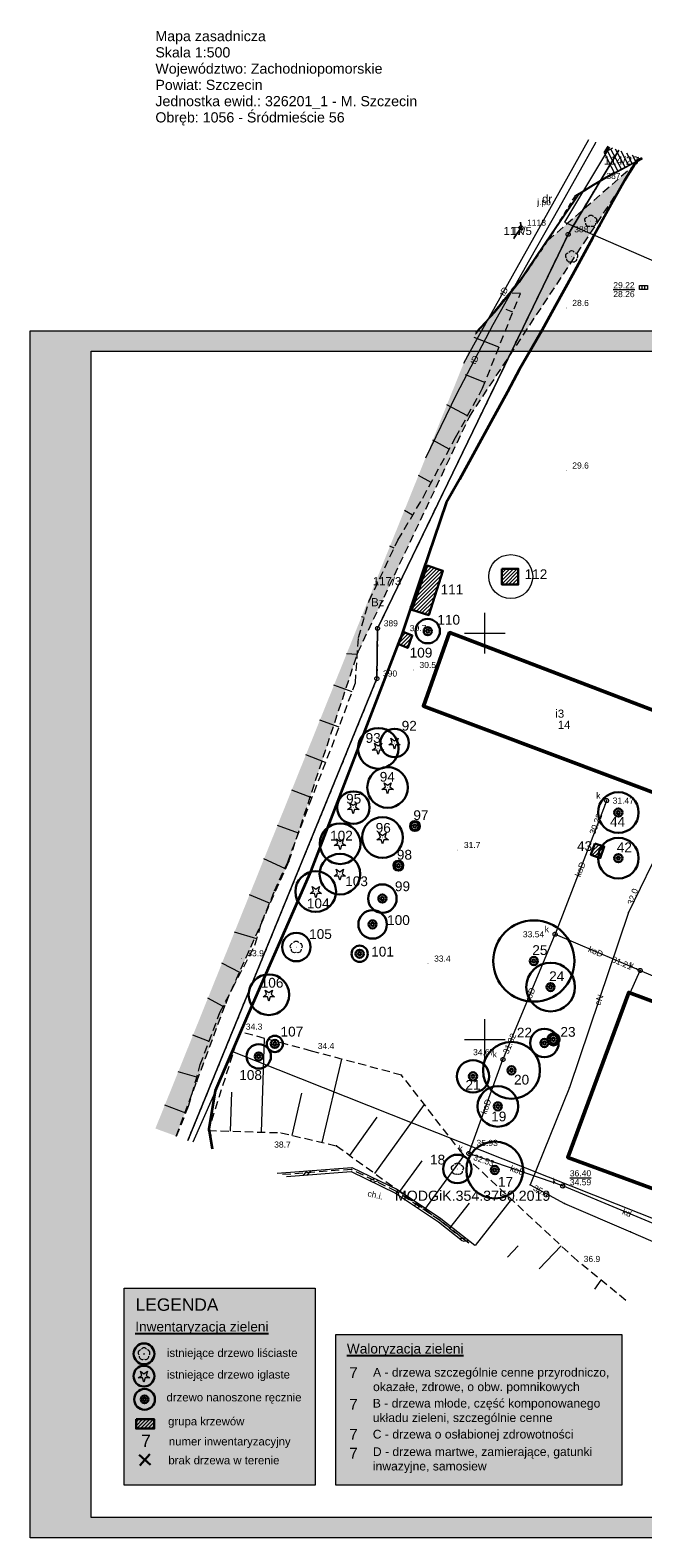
# Model space of a CAD drawing. Extents: x 5468194 to 5468404, y 5919486 to 5919674.
# Tile 1 of 12: x 5468194 to 5468269, y 5919489 to 5919674. Entities that reach past the tile are written whole.
import ezdxf
from ezdxf.enums import TextEntityAlignment as Align

# ---------------------------------------------------------------- set-up
doc = ezdxf.new("R2010")
doc.units = 0
doc.header["$PDSIZE"] = 0.75
for name, pattern in [('PRZER1-1', [2, 1, -1]), ('PRZER2-1', [3, 2, -1]), ('PRZER3-1', [4, 3, -1])]:
    doc.linetypes.add(name, pattern=pattern)
doc.layers.get('0').update_dxf_attribs({"color": 253, "linetype": 'CONTINUOUS', "lineweight": 13})
for name, color, linetype, lineweight in [('022', 252, 'CONTINUOUS', 13), ('GEPPGD', 253, 'CONTINUOUS', 18), ('GEPPGD_O', 253, 'CONTINUOUS', 18), ('GESBLO', 253, 'CONTINUOUS', 18), ('GESBZO', 253, 'CONTINUOUS', 50), ('GESBZO_O', 253, 'CONTINUOUS', 50), ('GESDZI', 30, 'CONTINUOUS', 18), ('GESDZI_O', 30, 'CONTINUOUS', 18), ('GESUZY', 253, 'PRZER1-1', 18), ('GESUZY_O', 253, 'PRZER1-1', 18), ('GOSRBG', 253, 'CONTINUOUS', 18), ('GOSRBG_O', 253, 'CONTINUOUS', 18), ('GSLDSO', 253, 'CONTINUOUS', 18), ('GSLKOG', 253, 'CONTINUOUS', 35), ('GSLKRW', 253, 'CONTINUOUS', 25), ('GSPPRB', 253, 'CONTINUOUS', 20), ('GSPRDI', 253, 'CONTINUOUS', 18), ('GSPRDL', 253, 'CONTINUOUS', 18), ('GSPWPN', 253, 'CONTINUOUS', 13), ('GSPWPN_O', 253, 'CONTINUOUS', 13), ('GSSKOA', 253, 'PRZER3-1', 18), ('GSSKOA_O', 253, 'PRZER3-1', 18), ('GSSKOD', 253, 'PRZER2-1', 18), ('GSSKOD_O', 253, 'PRZER2-1', 18), ('GSSSCK', 253, 'CONTINUOUS', 18), ('GSSZAD', 253, 'PRZER2-1', 18), ('GSSZSN', 253, 'PRZER2-1', 18), ('GULEPR', 253, 'CONTINUOUS', 18), ('GULEPR_O', 253, 'CONTINUOUS', 18), ('GULKPR', 253, 'CONTINUOUS', 18), ('GULKPR_O', 253, 'CONTINUOUS', 18), ('GULTPR', 253, 'CONTINUOUS', 18), ('GULTPR_O', 253, 'CONTINUOUS', 18), ('GUPIWZ', 253, 'CONTINUOUS', 18), ('GUPIWZ_O', 253, 'CONTINUOUS', 18), ('GUPKKS', 253, 'CONTINUOUS', 18), ('GUPKSD', 253, 'CONTINUOUS', 18), ('GUPPRZ', 253, 'CONTINUOUS', 18), ('GUPPRZ_O', 253, 'CONTINUOUS', 18), ('ZZ korony', 94, 'CONTINUOUS', 30), ('ZZ_brak drzewa w terenie', 4, 'CONTINUOUS', 30), ('ZZ_drzewo nanoszone ręcznie', 34, 'CONTINUOUS', 30), ('ZZ_grupa krzewów', 3, 'CONTINUOUS', 30), ('ZZ_grupa krzewów_szraf', 3, 'CONTINUOUS', 13), ('ZZ_grupy krzewów', 3, 'CONTINUOUS', 30), ('ZZ_grupy krzewów szraf', 3, 'CONTINUOUS', 13), ('ZZ_korona', 94, 'CONTINUOUS', 30), ('ZZ_numeracja', 5, 'CONTINUOUS', 13), ('ZZ_ramka', 250, 'CONTINUOUS', 13), ('ZZ_waloryzacja B', 5, 'CONTINUOUS', 30), ('ZZ_waloryzacja C', 6, 'CONTINUOUS', 30), ('ZZ_waloryzacja D', 1, 'CONTINUOUS', 30)]:
    doc.layers.add(name, color=color, linetype=linetype, lineweight=lineweight)
doc.layers.add('ZZ_legenda', color=7, linetype='CONTINUOUS')
doc.layers.add('ZZ_waloryzacja A', color=7, linetype='CONTINUOUS', lineweight=30, true_color=0xd66b00)
doc.styles.add('GENERATED_STYLE_1', font='ariali.ttf')
doc.styles.add('GEO-INFO', font='arial.ttf')
doc.styles.add('TMD', font='arial.ttf', dxfattribs={"height": 1.5})
pattern_1 = [(45, (0, 0), (-0.224506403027, 0.224506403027), [])]

# ---------------------------------------------------------------- blocks, each defined once
blk = doc.blocks.new('EPPGS')
at = {"color": 0}
blk.add_lwpolyline([(0, 0.5), (0.154508, 0.475528), (0.293893, 0.404508), (0.404508, 0.293893), (0.475528, 0.154508), (0.5, 0), (0.475528, -0.154508), (0.404508, -0.293893), (0.293893, -0.404508), (0.154508, -0.475528), (0, -0.5), (-0.154508, -0.475528), (-0.293893, -0.404508), (-0.404508, -0.293893), (-0.475528, -0.154508), (-0.5, 0), (-0.475528, 0.154508), (-0.404508, 0.293893), (-0.293893, 0.404508), (-0.154508, 0.475528)], close=True, dxfattribs=at)
blk = doc.blocks.new('KOLO')
blk.add_hatch(color=0).paths.add_polyline_path([(-0.5, 0), (-0.482963, -0.12941), (-0.433013, -0.25), (-0.353553, -0.353553), (-0.25, -0.433013), (-0.12941, -0.482963), (0, -0.5), (0.12941, -0.482963), (0.25, -0.433013), (0.353553, -0.353553), (0.433013, -0.25), (0.482963, -0.12941), (0.5, 0), (0.482963, 0.12941), (0.433013, 0.25), (0.353553, 0.353553), (0.25, 0.433013), (0.12941, 0.482963), (0, 0.5), (-0.12941, 0.482963), (-0.25, 0.433013), (-0.353553, 0.353553), (-0.433013, 0.25), (-0.482963, 0.12941)])
blk = doc.blocks.new('EPPGN')
blk.add_hatch(color=0).paths.add_polyline_path([(0, -0.09), (0.027812, -0.085595), (0.052901, -0.072812), (0.072812, -0.052901), (0.085595, -0.027812), (0.09, 0), (0.085595, 0.027812), (0.072812, 0.052901), (0.052901, 0.072812), (0.027812, 0.085595), (0, 0.09), (-0.027812, 0.085595), (-0.052901, 0.072812), (-0.072812, 0.052901), (-0.085595, 0.027812), (-0.09, 0), (-0.085595, -0.027812), (-0.072812, -0.052901), (-0.052901, -0.072812), (-0.027812, -0.085595)])
blk = doc.blocks.new('SPDIP')
blk.add_hatch(color=0).paths.add_polyline_path([(0, -0.09), (0.027812, -0.085595), (0.052901, -0.072812), (0.072812, -0.052901), (0.085595, -0.027812), (0.09, 0), (0.085595, 0.027812), (0.072812, 0.052901), (0.052901, 0.072812), (0.027812, 0.085595), (0, 0.09), (-0.027812, 0.085595), (-0.052901, 0.072812), (-0.072812, 0.052901), (-0.085595, 0.027812), (-0.09, 0), (-0.085595, -0.027812), (-0.072812, -0.052901), (-0.052901, -0.072812), (-0.027812, -0.085595)])
at = {"color": 0}
blk.add_lwpolyline([(0.544942, 0.177062), (1.426676, -0.463555), (0.336792, -0.463555), (0, -1.500096), (-0.336792, -0.463555), (-1.426676, -0.463555), (-0.544942, 0.177062), (-0.881734, 1.213603), (0, 0.572986), (0.881734, 1.213603)], close=True, dxfattribs=at)
blk = doc.blocks.new('SPDLP')
blk.add_hatch(color=0).paths.add_polyline_path([(0, -0.09), (0.027812, -0.085595), (0.052901, -0.072812), (0.072812, -0.052901), (0.085595, -0.027812), (0.09, 0), (0.085595, 0.027812), (0.072812, 0.052901), (0.052901, 0.072812), (0.027812, 0.085595), (0, 0.09), (-0.027812, 0.085595), (-0.052901, 0.072812), (-0.072812, 0.052901), (-0.085595, 0.027812), (-0.09, 0), (-0.085595, -0.027812), (-0.072812, -0.052901), (-0.052901, -0.072812), (-0.027812, -0.085595)])
at = {"color": 0}
for points in [[(-1.271938, -0.268652), (-1.40916, -0.048001), (-1.462858, 0.20623), (-1.426585, 0.463525), (-1.304695, 0.693003), (-1.11182, 0.867117), (-0.871109, 0.964971)], [(-0.648554, 1.126667), (-0.481106, 1.325358), (-0.255912, 1.454989), (0, 1.5), (0.255912, 1.454989), (0.481106, 1.325358), (0.648554, 1.126667)], [(0.871109, 0.964971), (1.11182, 0.867117), (1.304695, 0.693003), (1.426585, 0.463525), (1.462858, 0.20623), (1.40916, -0.048001), (1.271938, -0.268652)], [(-0.137547, -1.292703), (-0.389802, -1.355024), (-0.648184, -1.327532), (-0.881678, -1.213525), (-1.062258, -1.026689), (-1.168249, -0.78945), (-1.186929, -0.530282)], [(1.186929, -0.530282), (1.168249, -0.78945), (1.062258, -1.026689), (0.881678, -1.213525), (0.648184, -1.327532), (0.389802, -1.355024), (0.137547, -1.292703)]]:
    blk.add_lwpolyline(points, dxfattribs=at)
blk = doc.blocks.new('POINT')
at = {"color": 0}
blk.add_point((0, 0), dxfattribs=at)
blk = doc.blocks.new('ODTN_1')
at = {"color": 0}
for points in [[(-1, -0.5), (0, 0.5)], [(0, -0.5), (1, 0.5)]]:
    blk.add_lwpolyline(points, dxfattribs=at)
blk = doc.blocks.new('OKRAG_PELNY')
at = {"color": 0}
blk.add_lwpolyline([(0, 0.5), (0.12941, 0.482963), (0.25, 0.433013), (0.353553, 0.353553), (0.433013, 0.25), (0.482963, 0.12941), (0.5, 0), (0.482963, -0.12941), (0.433013, -0.25), (0.353553, -0.353553), (0.25, -0.433013), (0.12941, -0.482963), (0, -0.5), (-0.12941, -0.482963), (-0.25, -0.433013), (-0.353553, -0.353553), (-0.433013, -0.25), (-0.482963, -0.12941), (-0.5, 0), (-0.482963, 0.12941), (-0.433013, 0.25), (-0.353553, 0.353553), (-0.25, 0.433013), (-0.12941, 0.482963)], close=True, dxfattribs=at)
blk = doc.blocks.new('SUUS05')
at = {"color": 0}
blk.add_lwpolyline([(0.5, -0.25), (-0.5, -0.25), (-0.5, 0.25), (0.5, 0.25)], close=True, dxfattribs=at)
for points in [[(-0.175, -0.25), (-0.175, 0.25)], [(0.175, -0.25), (0.175, 0.25)]]:
    blk.add_lwpolyline(points, dxfattribs=at)
blk = doc.blocks.new('drzewo nanoszone ręcznie')
at = {"layer": 'ZZ_drzewo nanoszone ręcznie'}
for radius in [0.5, 0.2]:
    blk.add_circle((0, 0), radius, dxfattribs=at)
blk = doc.blocks.new('brak drzewa w terenie')
at = {"layer": 'ZZ_brak drzewa w terenie'}
for p, q in [((-0.71, 0.61), (0.71, -0.61)), ((0.61, 0.71), (-0.61, -0.71))]:
    blk.add_line(p, q, dxfattribs=at)
blk = doc.blocks.new('legenda inwen.')
at = {"layer": 'ZZ_grupy krzewów szraf'}
h = blk.add_hatch(dxfattribs=at)
h.set_pattern_fill('ANSI31', color=256, scale=0.1)
h.set_pattern_definition([(45, (-5468693.51164, -5918208.0386), (-0.224506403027, 0.224506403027), [])])
h.paths.add_polyline_path([(-22.06, 8.12), (-19.82, 8.12), (-19.82, 6.98), (-22.06, 6.98)])
at = {"layer": 'ZZ_ramka', "true_color": 0xffffff}
blk.add_hatch(color=7, dxfattribs=at).paths.add_polyline_path([(-23.54, 24.24), (0, 24.24), (0, 0), (-23.54, 0)])
at = {"layer": '022', "color": 252, "linetype": 'Continuous', "lineweight": 13, "elevation": 10.1}
blk.add_lwpolyline([(-20.38, 13.2), (-20.92, 13.2), (-21.09, 12.68), (-21.26, 13.2), (-21.8, 13.2), (-21.36, 13.52), (-21.53, 14.04), (-21.09, 13.72), (-20.65, 14.04), (-20.82, 13.52)], close=True, dxfattribs=at)
at = {"layer": '022', "color": 252, "linetype": 'Continuous', "lineweight": 13}
blk.add_circle((-21.08, 16.16, 10.1), 0.0446, dxfattribs=at)
for centre, start, end in [((-21.08, 16.54, 10.1), 30.147, 149.853), ((-21.44, 16.28, 10.1), 102.0858, 221.7918), ((-21.3, 15.86, 10.1), 174.1515, 293.8574), ((-20.86, 15.86, 10.1), 246.2199, 5.9258), ((-20.72, 16.28, 10.1), 318.1964, 77.9024)]:
    blk.add_arc(centre, 0.375, start, end, dxfattribs=at)
at = {"layer": 'ZZ korony', "color": 96, "linetype": 'Continuous', "lineweight": 30, "true_color": 0x006600}
for centre in [(-21.08, 16.17, 10.1), (-21.09, 13.43, 10.1), (-21.01, 10.57, 10.1)]:
    blk.add_circle(centre, 1.28, dxfattribs=at)
at = {"layer": 'ZZ_drzewo nanoszone ręcznie', "color": 34, "linetype": 'Continuous', "lineweight": 30}
for radius in [0.47, 0.19]:
    blk.add_circle((-21.01, 10.57, 10.1), radius, dxfattribs=at)
at = {"layer": 'ZZ_grupy krzewów', "linetype": 'Continuous', "lineweight": 30, "elevation": 10.1, "flags": 128}
blk.add_lwpolyline([(-22.06, 8.12), (-19.82, 8.12), (-19.82, 6.98), (-22.06, 6.98)], close=True, dxfattribs=at)
at = {"layer": 'ZZ_ramka'}
blk.add_lwpolyline([(-23.54, 24.24), (0, 24.24), (0, 0), (-23.54, 0)], close=True, dxfattribs=at)
at = {"layer": 'ZZ_brak drzewa w terenie'}
blk.add_blockref('brak drzewa w terenie', (-20.98, 3.13, 20.14), dxfattribs=at)
at = {"layer": 'ZZ_legenda', "width": 38.9492, "attachment_point": 1, "style": 'TMD'}
for s, insert, char_height in [('LEGENDA', (-22.1, 22.99, 10.1), 1.524), ('{\\LInwentaryzacja zieleni}', (-22.16, 20.12, 10.1), 1.2), ('istniejące drzewo liściaste', (-18.26, 16.79, 10.1), 1), ('istniejące drzewo iglaste', (-18.26, 14.13, 10.1), 1), ('drzewo nanoszone ręcznie', (-18.31, 11.32, 10.1), 1), ('grupa krzewów', (-18.12, 8.37, 10.1), 1), ('numer inwentaryzacyjny', (-18.02, 5.9, 10.1), 1), ('brak drzewa w terenie', (-18.08, 3.58, 10.1), 1)]:
    blk.add_mtext(s, dxfattribs=dict(at, insert=insert, char_height=char_height))
at = {"layer": 'ZZ_numeracja', "color": 5, "linetype": 'Continuous', "lineweight": 18, "insert": (-21.43, 6.22, 10.1), "char_height": 1.52, "attachment_point": 1, "style": 'GENERATED_STYLE_1'}
blk.add_mtext('\\A1;{\\fArial|b0|i0|c238|p38;7}', dxfattribs=at)
blk = doc.blocks.new('legenda walor.')
at = {"layer": 'ZZ_ramka', "true_color": 0xffffff}
blk.add_hatch(color=7, dxfattribs=at).paths.add_polyline_path([(-35.21, 18.54), (0, 18.54), (0, 0), (-35.21, 0)])
at = {"layer": 'ZZ_ramka'}
blk.add_lwpolyline([(-35.21, 18.54), (0, 18.54), (0, 0), (-35.21, 0)], close=True, dxfattribs=at)
at = {"layer": 'ZZ_legenda', "attachment_point": 1, "style": 'TMD'}
for s, insert, char_height, width in [('{\\LWaloryzacja zieleni}', (-33.84, 17.41, 10.1), 1.2, 38.9492), ('A - drzewa szczególnie cenne przyrodniczo, \\Pokazałe, zdrowe, o obw. pomnikowych', (-30.62, 14.43, 10.1), 1.0671, 34.9039), ('B - drzewa młode, część komponowanego \\Pukładu zieleni, szczególnie cenne ', (-30.65, 10.63, 10.1), 1.0671, 32.7773), ('C - drzewa o osłabionej zdrowotności', (-30.65, 6.82, 10.1), 1.0671, 27.2644), ('D - drzewa martwe, zamierające, gatunki \\Pinwazyjne, samosiew', (-30.64, 4.67, 10.1), 1.0671, 34.4935)]:
    blk.add_mtext(s, dxfattribs=dict(at, insert=insert, char_height=char_height, width=width))
at = {"layer": 'ZZ_waloryzacja A', "insert": (-33.54, 14.53, 10.1), "char_height": 1.33, "attachment_point": 1, "style": 'TMD'}
blk.add_mtext('7', dxfattribs=at)
at = {"layer": 'ZZ_waloryzacja B', "insert": (-33.54, 10.63, 10.1), "char_height": 1.33, "attachment_point": 1, "style": 'TMD'}
blk.add_mtext('7', dxfattribs=at)
at = {"layer": 'ZZ_waloryzacja C', "insert": (-33.54, 6.94, 10.1), "char_height": 1.33, "attachment_point": 1, "style": 'TMD'}
blk.add_mtext('7', dxfattribs=at)
at = {"layer": 'ZZ_waloryzacja D', "insert": (-33.54, 4.62, 10.1), "char_height": 1.33, "attachment_point": 1, "style": 'TMD'}
blk.add_mtext('7', dxfattribs=at)

msp = doc.modelspace()

# ---------------------------------------------------------------- hatches: boundary and pattern name
at = {"layer": 'GSSZAD', "linetype": 'Continuous', "lineweight": 18}
h = msp.add_hatch(dxfattribs=at)
h.set_pattern_fill('OTZK', color=256, scale=0.5, style=0)
h.set_pattern_definition([(0, (5460000, 5910000), (3, 3), [0.3827, -5.6173]), (0, (5460000, 5910000.924), (3, 3), [0.3827, -5.6173]), (90, (5459999.7294, 5910000.2706), (-3, 3), [0.3827, -5.6173]), (90, (5460000.6533, 5910000.2706), (-3, 3), [0.3827, -5.6173]), (45, (5460000.3827, 5910000), (-3, 3), [0.3826834, -3.8599573]), (45, (5459999.7294, 5910000.6533), (-3, 3), [0.3826834, -3.8599573]), (135, (5460000, 5910000), (-3, -3), [0.3826834, -3.8599573]), (135, (5460000.6533, 5910000.6533), (-3, -3), [0.3826834, -3.8599573]), (0, (5460003, 5910000.924), (3, 3), [0.3827, -5.6173]), (90, (5460002.7294, 5910000.2706), (-3, 3), [0.3827, -5.6173]), (90, (5460003.6533, 5910000.2706), (-3, 3), [0.3827, -5.6173]), (45, (5460003.567, 5910000.1836), (-3, 3), [0.1233591, -4.1192816]), (45, (5460002.7294, 5910000.6533), (-3, 3), [0.3826834, -3.8599573]), (135, (5460002.817, 5910000.1836), (-3, -3), [0.1233591, -4.1192816]), (135, (5460003.6533, 5910000.6533), (-3, -3), [0.3826834, -3.8599573])])
h.paths.add_polyline_path([(5468257.49, 5919648.07), (5468254.19, 5919643.12), (5468251.2, 5919639.51), (5468248.92, 5919637.02), (5468209.44, 5919539.06), (5468211.99, 5919538.13), (5468214.54, 5919544.84), (5468218.13, 5919554.54), (5468225.87, 5919571.91), (5468234.37, 5919597.64), (5468248.09, 5919626.63), (5468268.67, 5919657.82)], flags=0)
at = {"layer": 'ZZ_grupa krzewów_szraf'}
h = msp.add_hatch(dxfattribs=at)
h.set_pattern_fill('ANSI31', color=256, scale=0.1, style=0)
h.set_pattern_definition(pattern_1)
h.paths.add_polyline_path([(5468241.02, 5919602.88), (5468242.9, 5919608.31), (5468244.83, 5919607.67), (5468243.09, 5919602.22)])
h = msp.add_hatch(dxfattribs=at)
h.set_pattern_fill('ANSI31', color=256, scale=0.1, style=0)
h.set_pattern_definition(pattern_1)
h.paths.add_polyline_path([(5468252.09, 5919607.92), (5468254.1, 5919607.92), (5468254.1, 5919605.98), (5468252.09, 5919605.98)])
h = msp.add_hatch(dxfattribs=at)
h.set_pattern_fill('ANSI31', color=256, scale=0.1, style=0)
h.set_pattern_definition(pattern_1)
h.paths.add_polyline_path([(5468239.92, 5919600.16), (5468239.37, 5919598.63), (5468240.49, 5919598.18), (5468241.05, 5919599.72)])
h = msp.add_hatch(dxfattribs=at)
h.set_pattern_fill('ANSI31', color=256, scale=0.1, style=0)
h.set_pattern_definition(pattern_1)
h.paths.add_polyline_path([(5468263.51, 5919574.12), (5468263.04, 5919572.74), (5468264.2, 5919572.34), (5468264.69, 5919573.75)])
at = {"layer": 'ZZ_ramka', "true_color": 0xffffff}
h = msp.add_hatch(color=7, dxfattribs=at)
h.paths.add_polyline_path([(5468401.52, 5919491.2), (5468201.52, 5919491.2), (5468201.52, 5919634.7), (5468401.52, 5919634.7)], flags=16)
h.paths.add_polyline_path([(5468194.02, 5919637.2), (5468404.02, 5919637.2), (5468404.02, 5919488.7), (5468194.02, 5919488.7)])

# ---------------------------------------------------------------- linework, layer by layer
at = {"linetype": 'Continuous', "lineweight": 13, "elevation": 100, "flags": 128}
for points in [[(5468250, 5919597.5), (5468250, 5919602.5)], [(5468247.5, 5919600), (5468252.5, 5919600)], [(5468250, 5919547.5), (5468250, 5919552.5)], [(5468247.5, 5919550), (5468252.5, 5919550)]]:
    msp.add_lwpolyline(points, dxfattribs=at)
at = {"layer": 'GESBLO', "linetype": 'Continuous', "lineweight": 18, "elevation": 10.18}
msp.add_lwpolyline([(5468303.1, 5919528.54), (5468307.71, 5919540.92), (5468267.7, 5919555.81), (5468260.2, 5919535.5), (5468300.23, 5919520.8)], close=True, dxfattribs=at)
at = {"layer": 'GESBZO', "linetype": 'Continuous', "lineweight": 50, "elevation": 10.18}
for points in [[(5468273.77, 5919579.26), (5468277.09, 5919588.06), (5468245.65, 5919600.08), (5468242.42, 5919591.02)], [(5468354.12, 5919533.33), (5468344.49, 5919507.14), (5468312.94, 5919519.36), (5468314.95, 5919524.18), (5468303.1, 5919528.54), (5468300.23, 5919520.8), (5468260.2, 5919535.5), (5468267.7, 5919555.81), (5468307.71, 5919540.92), (5468312.98, 5919555.04), (5468324.61, 5919550.59), (5468322.67, 5919545.44)]]:
    msp.add_lwpolyline(points, close=True, dxfattribs=at)
at = {"layer": 'GESDZI', "linetype": 'Continuous', "lineweight": 18, "elevation": 10.22}
for points in [[(5468269.34, 5919658.39), (5468264.19, 5919655.62), (5468260.24, 5919649.06), (5468236.79, 5919600.59), (5468236.7, 5919594.41), (5468213.44, 5919537.6)], [(5468236.79, 5919600.59), (5468260.24, 5919649.06), (5468264.19, 5919655.62), (5468266.47, 5919659.4)], [(5468266.47, 5919659.4), (5468264.19, 5919655.62), (5468269.34, 5919658.39)], [(5468254.39, 5919650.58), (5468254.44, 5919649.88), (5468253.61, 5919648.67)], [(5468253.61, 5919648.67), (5468254.44, 5919649.88), (5468254.39, 5919650.58)], [(5468213.44, 5919537.6), (5468236.7, 5919594.41), (5468236.79, 5919600.59)]]:
    msp.add_lwpolyline(points, dxfattribs=at)
at = {"layer": 'GESUZY', "linetype": 'PRZER1-1', "lineweight": 18, "ltscale": 0.5, "elevation": 10.08}
for points in [[(5468266.47, 5919659.4), (5468264.19, 5919655.62), (5468260.24, 5919649.06), (5468236.79, 5919600.59), (5468236.7, 5919594.41), (5468213.44, 5919537.6)], [(5468248.83, 5919636.79), (5468249.49, 5919637.57), (5468255.15, 5919644.49), (5468258.19, 5919649), (5468261.12, 5919653.81), (5468264.19, 5919655.62), (5468266.47, 5919659.4)], [(5468213.44, 5919537.6), (5468236.7, 5919594.41), (5468236.79, 5919600.59), (5468260.24, 5919649.06), (5468264.19, 5919655.62), (5468261.12, 5919653.81), (5468258.19, 5919649), (5468255.15, 5919644.49), (5468249.49, 5919637.57), (5468248.83, 5919636.79)], [(5468253.61, 5919648.67), (5468254.44, 5919649.88), (5468254.39, 5919650.58)], [(5468254.39, 5919650.58), (5468254.44, 5919649.88), (5468253.61, 5919648.67)]]:
    msp.add_lwpolyline(points, dxfattribs=at)
at = {"layer": 'GOSRBG', "linetype": 'Continuous', "lineweight": 18, "elevation": 10.04}
for points in [[(5468265.34, 5919659.79), (5468259.78, 5919650.55), (5468390.53, 5919593.71), (5468400.35, 5919608), (5468401.03, 5919609.04)], [(5468282.93, 5919523.12), (5468218.99, 5919548.49), (5468214.03, 5919537.38)]]:
    msp.add_lwpolyline(points, dxfattribs=at)
at = {"layer": 'GSLDSO', "linetype": 'Continuous', "lineweight": 18, "elevation": 10.18}
for points in [[(5468224.44, 5919533.58), (5468233.62, 5919534.28), (5468239.22, 5919531.55), (5468244.58, 5919527.98), (5468248.77, 5919524.69)], [(5468225.57, 5919533.17), (5468233.52, 5919533.78), (5468238.98, 5919531.11), (5468244.28, 5919527.58), (5468247.25, 5919525.25)]]:
    msp.add_lwpolyline(points, dxfattribs=at)
at = {"layer": 'GSLKOG', "linetype": 'Continuous', "lineweight": 35, "elevation": 10.18}
for points in [[(5468269.3, 5919658.4), (5468268.6, 5919658.04), (5468267.23, 5919655.73), (5468265.55, 5919652.72), (5468263.23, 5919648.59), (5468260.78, 5919644.07), (5468258.63, 5919640.24), (5468256.79, 5919636.87), (5468254.26, 5919632.49), (5468252.79, 5919629.7), (5468250.72, 5919625.95), (5468246.85, 5919618.9), (5468245.22, 5919616.02), (5468242.31, 5919607.45), (5468239.59, 5919599.35)], [(5468216.46, 5919536.5), (5468216.06, 5919539.01), (5468216.83, 5919543.72), (5468220.91, 5919553.17), (5468228.6, 5919570.76), (5468239.59, 5919599.35)]]:
    msp.add_lwpolyline(points, dxfattribs=at)
at = {"layer": 'GSLKRW', "linetype": 'Continuous', "lineweight": 25, "elevation": 10.18}
for points in [[(5468265.16, 5919659.86), (5468264.67, 5919659.09)], [(5468265.92, 5919656.64), (5468263.33, 5919655.11), (5468261.57, 5919654.01)], [(5468261.57, 5919654.01), (5468257.49, 5919648.07), (5468257.26, 5919647.69), (5468254.19, 5919643.12), (5468251.2, 5919639.51), (5468248.92, 5919637.02)], [(5468248.92, 5919637.02), (5468251.2, 5919639.51)]]:
    msp.add_lwpolyline(points, dxfattribs=at)
at = {"layer": 'GSPPRB', "linetype": 'Continuous', "lineweight": 20}
for p in [(5468268.67, 5919657.82, 10.28), (5468261.12, 5919653.81, 10.28), (5468261.57, 5919654.01, 10.28), (5468258.19, 5919649, 10.28), (5468257.26, 5919647.69, 10.28), (5468257.49, 5919648.07, 10.28), (5468254.19, 5919643.12, 10.28), (5468255.15, 5919644.49, 10.28), (5468251.2, 5919639.51, 10.28), (5468249.49, 5919637.57, 10.28), (5468254.26, 5919632.49, 10.28), (5468248.09, 5919626.63, 10.28), (5468239.59, 5919599.35, 10.28), (5468234.37, 5919597.64, 10.28), (5468225.87, 5919571.91, 10.28), (5468228.6, 5919570.76, 10.28), (5468218.13, 5919554.54, 10.28), (5468267.88, 5919555.74, 10.28), (5468220.91, 5919553.17, 10.28), (5468214.54, 5919544.84, 10.28), (5468239.73, 5919545.63, 10.28), (5468216.83, 5919543.72, 10.28), (5468260.42, 5919544.12, 10.28), (5468215.97, 5919538.82, 10.28), (5468216.06, 5919539.01, 10.28), (5468231.73, 5919536.93, 10.28), (5468247.31, 5919535.88, 10.28), (5468233.57, 5919534.03, 10.28), (5468239.1, 5919531.33, 10.28), (5468259.8, 5919529.83, 10.28), (5468244.43, 5919527.78, 10.28), (5468267.91, 5919526.33, 10.28)]:
    msp.add_point(p, dxfattribs=at)
at = {"layer": 'GSSKOA', "linetype": 'PRZER3-1', "lineweight": 18, "ltscale": 0.5, "elevation": 10.18}
for points in [[(5468265.16, 5919659.86), (5468264.67, 5919659.09), (5468265.92, 5919656.64), (5468261.57, 5919654.01), (5468257.49, 5919648.07), (5468257.26, 5919647.69), (5468254.19, 5919643.12), (5468251.2, 5919639.51), (5468248.92, 5919637.02)], [(5468253.56, 5919648.53), (5468254.38, 5919649.8)]]:
    msp.add_lwpolyline(points, dxfattribs=at)
at = {"layer": 'GSSKOD', "linetype": 'PRZER2-1', "lineweight": 18, "ltscale": 0.5, "elevation": 10.18}
msp.add_lwpolyline([(5468248.01, 5919524.97), (5468244.43, 5919527.78), (5468239.1, 5919531.33), (5468233.57, 5919534.03), (5468225.01, 5919533.38)], dxfattribs=at)
at = {"layer": 'GSSSCK', "linetype": 'Continuous', "lineweight": 18, "elevation": 10.18}
for points in [[(5468265.7, 5919659.67), (5468264.67, 5919659.09)], [(5468264.67, 5919659.09), (5468265.92, 5919656.64), (5468269.3, 5919658.4)]]:
    msp.add_lwpolyline(points, dxfattribs=at)
at = {"layer": 'GSSSCK', "linetype": 'Continuous', "lineweight": 18, "elevation": 10.18, "flags": 128}
for points in [[(5468266.35, 5919656.86), (5468265.07, 5919659.32)], [(5468266.79, 5919657.1), (5468265.51, 5919659.56)], [(5468267.24, 5919657.33), (5468266.08, 5919659.53)], [(5468267.68, 5919657.56), (5468266.78, 5919659.29)], [(5468268.12, 5919657.79), (5468267.47, 5919659.05)], [(5468268.57, 5919658.02), (5468268.16, 5919658.8)], [(5468269.01, 5919658.25), (5468268.85, 5919658.56)]]:
    msp.add_lwpolyline(points, dxfattribs=at)
at = {"layer": 'GSSZAD', "linetype": 'PRZER2-1', "lineweight": 18, "ltscale": 0.5, "elevation": 10.1}
msp.add_lwpolyline([(5468211.99, 5919538.13), (5468214.54, 5919544.84), (5468218.13, 5919554.54), (5468225.87, 5919571.91), (5468234.37, 5919597.64), (5468248.09, 5919626.63), (5468268.67, 5919657.82), (5468257.49, 5919648.07), (5468254.19, 5919643.12), (5468251.2, 5919639.51), (5468248.92, 5919637.02)], dxfattribs=at)
at = {"layer": 'GSSZSN', "linetype": 'PRZER2-1', "lineweight": 18, "ltscale": 0.5, "elevation": 10.06}
for points in [[(5468212.05, 5919538.11), (5468213.51, 5919541.8), (5468214.97, 5919546.92), (5468217.39, 5919553.35), (5468218.94, 5919556.3), (5468221.74, 5919561.72), (5468222.53, 5919564.47), (5468224.1, 5919568.29), (5468225.72, 5919571.84), (5468228.42, 5919579.02), (5468231.14, 5919585.99), (5468234.05, 5919593.87), (5468234.43, 5919599.46), (5468235.75, 5919603.97), (5468239.29, 5919611.46), (5468242.39, 5919616.7), (5468246.39, 5919624.07), (5468249.71, 5919630.13), (5468254.36, 5919641.8)], [(5468254.36, 5919641.8), (5468253.11, 5919641.82), (5468251.13, 5919639.39), (5468248.88, 5919636.92)], [(5468267.34, 5919517.91), (5468261.35, 5919522.81), (5468247.31, 5919535.88), (5468239.73, 5919545.63), (5468228.67, 5919548.59), (5468219.82, 5919550.97), (5468215.97, 5919538.82)], [(5468215.97, 5919538.82), (5468224.87, 5919538.54), (5468231.73, 5919536.93), (5468244.43, 5919527.78), (5468248.01, 5919524.97)]]:
    msp.add_lwpolyline(points, dxfattribs=at)
at = {"layer": 'GSSZSN', "linetype": 'Continuous', "lineweight": 18, "elevation": 10.06, "flags": 128}
for points in [[(5468253.45, 5919639.49), (5468252.6, 5919639.83)], [(5468251.72, 5919635.17), (5468248.66, 5919636.39)], [(5468250, 5919630.84), (5468247.62, 5919631.79)], [(5468247.84, 5919626.72), (5468245.33, 5919628.11)], [(5468245.61, 5919622.64), (5468243.57, 5919623.75)], [(5468243.39, 5919618.55), (5468241.82, 5919619.4)], [(5468241.09, 5919614.5), (5468240.08, 5919615.1)], [(5468238.81, 5919610.45), (5468238.31, 5919610.69)], [(5468236.82, 5919606.24), (5468236.56, 5919606.36)], [(5468235.14, 5919601.91), (5468234.81, 5919602.01)], [(5468234.29, 5919597.37), (5468232.97, 5919597.45)], [(5468233.66, 5919592.79), (5468231.42, 5919593.62)], [(5468232.04, 5919588.43), (5468229.68, 5919589.3)], [(5468230.39, 5919584.07), (5468227.96, 5919585.02)], [(5468228.7, 5919579.74), (5468226.22, 5919580.7)], [(5468227.05, 5919575.38), (5468224.47, 5919576.35)], [(5468225.36, 5919571.05), (5468222.8, 5919572.22)], [(5468223.48, 5919566.79), (5468221.02, 5919567.8)], [(5468221.94, 5919562.41), (5468219.16, 5919563.2)], [(5468219.93, 5919558.22), (5468217.63, 5919559.41)], [(5468217.78, 5919554.09), (5468215.89, 5919555.09)], [(5468216.04, 5919549.78), (5468214.06, 5919550.53)], [(5468222.5, 5919538.61), (5468222.86, 5919550.15)], [(5468229.97, 5919537.34), (5468232.38, 5919547.6)], [(5468214.53, 5919545.38), (5468212.24, 5919546.03)], [(5468218.69, 5919538.73), (5468218.84, 5919543.55)], [(5468226.27, 5919538.21), (5468227.48, 5919543.4)], [(5468213.17, 5919540.93), (5468210.6, 5919541.95)], [(5468236.45, 5919533.53), (5468242.55, 5919542)], [(5468233.36, 5919535.76), (5468236.73, 5919540.45)], [(5468242.62, 5919529.08), (5468247.44, 5919535.76)], [(5468239.53, 5919531.31), (5468242.26, 5919535.09)], [(5468245.68, 5919526.8), (5468248.08, 5919529.87)], [(5468248.84, 5919524.67), (5468253.27, 5919530.33)], [(5468252.76, 5919523.24), (5468254.08, 5919524.61)], [(5468256.67, 5919521.81), (5468259.38, 5919524.64)], [(5468263.54, 5919519.3), (5468264.31, 5919520.39)]]:
    msp.add_lwpolyline(points, dxfattribs=at)
at = {"layer": 'GULEPR', "linetype": 'Continuous', "lineweight": 18, "elevation": 10.14}
msp.add_lwpolyline([(5468316.02, 5919562.76), (5468310.27, 5919562.18), (5468306.86, 5919562.57), (5468296.38, 5919566.71), (5468275.05, 5919574.08), (5468272.98, 5919574.12), (5468271.94, 5919573.47), (5468270.54, 5919571.56), (5468267.67, 5919565.64), (5468260.42, 5919544.12), (5468255.57, 5919532.12), (5468259.8, 5919529.83), (5468267.91, 5919526.33), (5468276.8, 5919522.51), (5468274.51, 5919515.29)], dxfattribs=at)
at = {"layer": 'GULKPR', "linetype": 'Continuous', "lineweight": 18, "elevation": 10.14}
for points in [[(5468264.97, 5919579.4), (5468264.79, 5919578.94), (5468258.63, 5919562.96)], [(5468252.22, 5919547.56), (5468252.41, 5919548.02), (5468258.63, 5919562.96)], [(5468258.63, 5919562.96), (5468268.65, 5919558.7), (5468269.11, 5919558.51)], [(5468267.88, 5919555.74), (5468269.11, 5919558.51)], [(5468269.11, 5919558.51), (5468281.38, 5919553.39)], [(5468248.01, 5919535.99), (5468252.22, 5919547.56)], [(5468259.57, 5919531.99), (5468248.48, 5919535.83), (5468248.01, 5919535.99)], [(5468275.4, 5919525.44), (5468274.94, 5919525.63), (5468259.57, 5919531.99)]]:
    msp.add_lwpolyline(points, dxfattribs=at)
at = {"layer": 'GULTPR', "linetype": 'Continuous', "lineweight": 18, "elevation": 10.14}
for points in [[(5468263.62, 5919660.4), (5468263.59, 5919660.34), (5468259.08, 5919652.27), (5468255.5, 5919645.93), (5468250.99, 5919637.92), (5468246.44, 5919629.34), (5468242.68, 5919621.53)], [(5468262.75, 5919660.71), (5468256.03, 5919648.67), (5468248.61, 5919635.41), (5468247.37, 5919633.18)]]:
    msp.add_lwpolyline(points, dxfattribs=at)
at = {"layer": 'GUPPRZ_O', "linetype": 'Continuous', "lineweight": 9, "elevation": 10.8, "flags": 128}
for points in [[(5468265.8, 5919642.26), (5468268.43, 5919642.26)], [(5468260.45, 5919533), (5468263.07, 5919533)]]:
    msp.add_lwpolyline(points, dxfattribs=at)
at = {"layer": 'ZZ_grupa krzewów'}
for points in [[(5468241.02, 5919602.88), (5468242.9, 5919608.31), (5468244.83, 5919607.67), (5468243.09, 5919602.22), (5468241.02, 5919602.88)], [(5468239.92, 5919600.16), (5468239.37, 5919598.63), (5468240.49, 5919598.18), (5468241.05, 5919599.72), (5468239.92, 5919600.16)], [(5468263.51, 5919574.12), (5468263.04, 5919572.74), (5468264.2, 5919572.34), (5468264.69, 5919573.75), (5468263.51, 5919574.12)]]:
    msp.add_lwpolyline(points, dxfattribs=at)
msp.add_lwpolyline([(5468252.09, 5919607.92), (5468254.1, 5919607.92), (5468254.1, 5919605.98), (5468252.09, 5919605.98)], close=True, dxfattribs=at)
at = {"layer": 'ZZ_grupa krzewów_szraf', "color": 32}
msp.add_circle((5468253.18, 5919606.97), 2.7, dxfattribs=at)
at = {"layer": 'ZZ_korona'}
for centre, radius in [((5468242.96, 5919600.25), 1.5), ((5468236.87, 5919585.83), 2.5), ((5468238.88, 5919586.49), 1.75), ((5468238.02, 5919581.02), 2.5), ((5468233.81, 5919578.54), 2), ((5468266.42, 5919577.93), 2.5), ((5468232.18, 5919574.1), 2.5), ((5468237.39, 5919574.86), 2.5), ((5468241.38, 5919576.27), 0.6), ((5468266.42, 5919572.32), 2.5), ((5468232.15, 5919570.36), 2.5), ((5468229.17, 5919568.21), 2.5), ((5468239.35, 5919571.4), 0.6), ((5468237.38, 5919567.35), 1.75), ((5468236.17, 5919564.17), 1.75), ((5468256.02, 5919559.67), 5), ((5468226.79, 5919561.38), 1.75), ((5468234.58, 5919560.56), 1), ((5468258.08, 5919556.46), 3), ((5468223.41, 5919555.52), 2.5), ((5468224.14, 5919549.47), 1), ((5468257.32, 5919549.58), 1.75), ((5468258.43, 5919550.03), 0.75), ((5468222.16, 5919547.93), 1.5), ((5468253.27, 5919546.22), 3.5), ((5468248.53, 5919545.48), 2), ((5468251.59, 5919541.78), 2.5), ((5468251.21, 5919533.95), 3.5), ((5468246.61, 5919534.09), 1.75)]:
    msp.add_circle(centre, radius, dxfattribs=at)
at = {"layer": 'ZZ_ramka', "elevation": 10.06}
for points in [[(5468194.02, 5919637.2), (5468404.02, 5919637.2), (5468404.02, 5919488.7), (5468194.02, 5919488.7)], [(5468401.52, 5919491.2), (5468201.52, 5919491.2), (5468201.52, 5919634.7), (5468401.52, 5919634.7)]]:
    msp.add_lwpolyline(points, close=True, dxfattribs=at)

# ---------------------------------------------------------------- block references
at = {"layer": 'GEPPGD', "lineweight": 18, "xscale": 0.5, "yscale": 0.5}
for name, p in [('EPPGN', (5468264.19, 5919655.62, 10.24)), ('EPPGS', (5468254.44, 5919649.88, 10.24)), ('EPPGS', (5468260.24, 5919649.06, 10.24)), ('EPPGS', (5468236.79, 5919600.59, 10.24)), ('EPPGS', (5468236.7, 5919594.41, 10.24))]:
    msp.add_blockref(name, p, dxfattribs=at)
at = {"layer": 'GSLDSO', "lineweight": 18, "xscale": 0.5, "yscale": 0.5}
for p, rotation in [((5468228.14, 5919533.62, 10.18), 4.369244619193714), ((5468236.34, 5919532.68, 10.18), 333.9762445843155), ((5468241.77, 5919529.56, 10.18), 326.3347465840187), ((5468247.46, 5919525.41, 10.18), 321.9096442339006)]:
    msp.add_blockref('ODTN_1', p, dxfattribs=dict(at, rotation=rotation))
at = {"layer": 'GSLKOG', "lineweight": 35, "xscale": 0.35, "yscale": 0.35}
for p in [(5468267.78, 5919656.66, 10.18), (5468264.1, 5919650.13, 10.18), (5468260.49, 5919643.55, 10.18), (5468256.85, 5919636.99, 10.18), (5468253.19, 5919630.45, 10.18), (5468249.59, 5919623.87, 10.18), (5468245.95, 5919617.31, 10.18), (5468243.29, 5919610.32, 10.18), (5468240.89, 5919603.22, 10.18), (5468239.59, 5919599.35, 10.18), (5468239.59, 5919599.35, 10.18), (5468237.54, 5919594.02, 10.18), (5468234.85, 5919587.02, 10.18), (5468232.16, 5919580.02, 10.18), (5468229.47, 5919573.02, 10.18), (5468226.57, 5919566.11, 10.18), (5468223.56, 5919559.24, 10.18), (5468220.56, 5919552.36, 10.18), (5468217.59, 5919545.48, 10.18), (5468216.19, 5919538.21, 10.18)]:
    msp.add_blockref('KOLO', p, dxfattribs=at)
at = {"layer": 'GSPRDI', "lineweight": 18, "xscale": 0.5, "yscale": 0.5}
for p in [(5468236.85, 5919585.84, 10.12), (5468238.87, 5919586.48, 10.12), (5468238.02, 5919581, 10.12), (5468233.79, 5919578.54, 10.12), (5468232.17, 5919574.09, 10.12), (5468237.4, 5919574.82, 10.12), (5468232.14, 5919570.35, 10.12), (5468229.19, 5919568.21, 10.12), (5468223.4, 5919555.49, 10.12)]:
    msp.add_blockref('SPDIP', p, dxfattribs=at)
at = {"layer": 'GSPRDL', "lineweight": 18, "xscale": 0.5, "yscale": 0.5}
for p in [(5468263.02, 5919650.69, 10.12), (5468260.67, 5919646.31, 10.12), (5468226.77, 5919561.37, 10.12), (5468246.61, 5919534.09, 10.12)]:
    msp.add_blockref('SPDLP', p, dxfattribs=at)
at = {"layer": 'GSPWPN', "lineweight": 13, "xscale": 0.09, "yscale": 0.09}
for p in [(5468260, 5919640, 10.08), (5468260, 5919620, 10.08), (5468240, 5919600, 10.08), (5468241.19, 5919595.46, 10.08), (5468246.66, 5919573.31, 10.08), (5468220, 5919560, 10.08), (5468242.99, 5919559.34, 10.08), (5468219.82, 5919550.97, 10.08), (5468228.67, 5919548.59, 10.08), (5468224.87, 5919538.54, 10.08), (5468261.35, 5919522.81, 10.08)]:
    msp.add_blockref('KOLO', p, dxfattribs=at)
at = {"layer": 'GUPIWZ', "lineweight": 18, "xscale": 0.5, "yscale": 0.5}
for p in [(5468264.97, 5919579.4, 10.18), (5468258.63, 5919562.96, 10.18), (5468269.11, 5919558.51, 10.18), (5468252.22, 5919547.56, 10.18), (5468248.01, 5919535.99, 10.18), (5468259.57, 5919531.99, 10.18)]:
    msp.add_blockref('OKRAG_PELNY', p, dxfattribs=at)
at = {"layer": 'GUPKKS', "lineweight": 18}
msp.add_blockref('SUUS05', (5468269.51, 5919642.51, 10.16), dxfattribs=at)
at = {"layer": 'GUPKSD', "lineweight": 18, "xscale": 0.5, "yscale": 0.5}
for p in [(5468264.97, 5919579.4, 10.16), (5468258.63, 5919562.96, 10.16), (5468269.11, 5919558.51, 10.16), (5468252.22, 5919547.56, 10.16), (5468248.01, 5919535.99, 10.16), (5468259.57, 5919531.99, 10.16)]:
    msp.add_blockref('POINT', p, dxfattribs=at)
at = {"layer": 'GUPPRZ', "lineweight": 18}
for p in [(5468264.79, 5919578.94, 10.16), (5468264.97, 5919579.4, 10.16), (5468267.67, 5919565.64, 10.16), (5468258.63, 5919562.96, 10.16), (5468268.65, 5919558.7, 10.16), (5468269.11, 5919558.51, 10.16), (5468252.22, 5919547.56, 10.16), (5468252.41, 5919548.02, 10.16), (5468248.01, 5919535.99, 10.16), (5468248.48, 5919535.83, 10.16), (5468255.57, 5919532.12, 10.16), (5468259.57, 5919531.99, 10.16)]:
    msp.add_blockref('POINT', p, dxfattribs=at)
at = {"layer": 'ZZ_drzewo nanoszone ręcznie'}
for p in [(5468242.96, 5919600.25), (5468266.42, 5919577.93), (5468241.38, 5919576.27), (5468266.42, 5919572.32), (5468239.35, 5919571.4), (5468237.38, 5919567.35), (5468236.17, 5919564.17), (5468234.58, 5919560.56), (5468256.02, 5919559.67), (5468258.08, 5919556.46), (5468258.43, 5919550.03), (5468222.16, 5919547.93), (5468224.14, 5919549.47), (5468257.32, 5919549.58), (5468253.27, 5919546.22), (5468248.53, 5919545.48), (5468251.59, 5919541.78), (5468251.21, 5919533.95)]:
    msp.add_blockref('drzewo nanoszone ręcznie', p, dxfattribs=at)
at = {"layer": 'ZZ_ramka'}
for name, p in [('legenda inwen.', (5468229.12, 5919495.17)), ('legenda walor.', (5468266.85, 5919495.17))]:
    msp.add_blockref(name, p, dxfattribs=at)

# ---------------------------------------------------------------- texts
at = {"linetype": 'Continuous', "lineweight": 0, "style": 'GEO-INFO'}
for s, p in [('Mapa zasadnicza', (5468209.44, 5919672.83)), ('Skala 1:500', (5468209.44, 5919670.83)), ('Województwo: Zachodniopomorskie', (5468209.44, 5919668.83)), ('Powiat: Szczecin', (5468209.44, 5919666.83)), ('Jednostka ewid.: 326201_1 - M. Szczecin', (5468209.44, 5919664.83)), ('Obręb: 1056 - Śródmieście 56', (5468209.44, 5919662.83))]:
    msp.add_text(s, height=1.25, dxfattribs=at).set_placement(p)
at = {"layer": 'GEPPGD_O', "linetype": 'Continuous', "lineweight": 0, "style": 'GEO-INFO'}
for s, p in [('387', (5468264.94, 5919655.87, 10.8)), ('1118', (5468255.19, 5919650.13, 10.8)), ('388', (5468260.99, 5919649.31, 10.8)), ('389', (5468237.54, 5919600.84, 10.8)), ('390', (5468237.45, 5919594.66, 10.8))]:
    msp.add_text(s, height=0.75, dxfattribs=at).set_placement(p)
at = {"layer": 'GESBZO_O', "linetype": 'Continuous', "lineweight": 0, "style": 'GEO-INFO'}
msp.add_text('i3', height=1, dxfattribs=at).set_placement((5468259.75, 5919589.6, 10.8), align=Align.RIGHT)
msp.add_text('14', height=1, dxfattribs=at).set_placement((5468259.75, 5919589.23, 10.8), align=Align.TOP_CENTER)
at = {"layer": 'GESDZI_O', "linetype": 'Continuous', "lineweight": 0, "style": 'GEO-INFO'}
for s, p in [('114/23', (5468266.76, 5919658.15, 10.8)), ('117/5', (5468254.03, 5919649.48, 10.8)), ('117/3', (5468237.95, 5919606.4, 10.8))]:
    msp.add_text(s, height=1, dxfattribs=at).set_placement(p, align=Align.MIDDLE_CENTER)
at = {"layer": 'GESUZY_O', "linetype": 'Continuous', "lineweight": 0, "style": 'GEO-INFO'}
for s, p in [('dr', (5468257.65, 5919653.43, 10.8)), ('Tk', (5468254.03, 5919649.48, 10.8)), ('Bz', (5468236.81, 5919603.81, 10.8))]:
    msp.add_text(s, height=1, dxfattribs=at).set_placement(p, align=Align.MIDDLE_CENTER)
at = {"layer": 'GOSRBG_O', "linetype": 'Continuous', "lineweight": 0, "style": 'GEO-INFO'}
msp.add_text('MODGiK.354.3750.2019', height=1.25, dxfattribs=at).set_placement((5468248.48, 5919530.79, 10.8), align=Align.MIDDLE_CENTER)
at = {"layer": 'GSPWPN_O', "linetype": 'Continuous', "lineweight": 0, "style": 'GEO-INFO'}
for s, p in [('28.6', (5468260.75, 5919640.25, 10.8)), ('29.6', (5468260.75, 5919620.25, 10.8)), ('30.7', (5468240.75, 5919600.25, 10.8)), ('30.5', (5468241.94, 5919595.71, 10.8)), ('31.7', (5468247.41, 5919573.56, 10.8)), ('33.9', (5468220.75, 5919560.25, 10.8)), ('33.4', (5468243.74, 5919559.59, 10.8)), ('34.3', (5468220.57, 5919551.22, 10.8)), ('34.4', (5468229.42, 5919548.84, 10.8)), ('38.7', (5468224.06, 5919536.71, 10.8)), ('36.9', (5468262.15, 5919522.64, 10.8))]:
    msp.add_text(s, height=0.75, dxfattribs=at).set_placement(p)
at = {"layer": 'GSSKOA_O', "linetype": 'Continuous', "lineweight": 0, "style": 'GEO-INFO'}
msp.add_text('j.pb.', height=0.75, dxfattribs=at).set_placement((5468257.42, 5919653.03, 10.8), align=Align.MIDDLE_CENTER)
at = {"layer": 'GSSKOD_O', "linetype": 'Continuous', "lineweight": 0, "style": 'GEO-INFO'}
msp.add_text('ch.i.', height=0.75, rotation=346.4085, dxfattribs=at).set_placement((5468236.51, 5919530.88, 10.8), align=Align.MIDDLE_CENTER)
at = {"layer": 'GULEPR_O', "linetype": 'Continuous', "lineweight": 0, "style": 'GEO-INFO'}
msp.add_text('eN', height=0.75, rotation=71.3815, dxfattribs=at).set_placement((5468264.04, 5919554.88, 10.8), align=Align.MIDDLE_CENTER)
at = {"layer": 'GULKPR_O', "linetype": 'Continuous', "lineweight": 0, "style": 'GEO-INFO'}
for s, rotation, p in [('koD', 68.9148, (5468261.71, 5919570.95, 10.8)), ('koD', 336.9968, (5468263.64, 5919560.83, 10.8)), ('koD', 67.4211, (5468255.52, 5919555.49, 10.8)), ('koD', 69.9993, (5468250.12, 5919541.77, 10.8)), ('koD', 340.9198, (5468254.03, 5919533.91, 10.8)), ('kd', 337.5216, (5468267.48, 5919528.71, 10.8))]:
    msp.add_text(s, height=0.75, rotation=rotation, dxfattribs=at).set_placement(p, align=Align.MIDDLE)
at = {"layer": 'GULTPR_O', "linetype": 'Continuous', "lineweight": 0, "style": 'GEO-INFO'}
for rotation, p in [(60.7763, (5468252.32, 5919642.04, 10.8)), (62.0326, (5468248.71, 5919633.63, 10.8))]:
    msp.add_text('tD', height=0.75, rotation=rotation, dxfattribs=at).set_placement(p, align=Align.MIDDLE_CENTER)
at = {"layer": 'GUPIWZ_O', "linetype": 'Continuous', "lineweight": 0, "style": 'GEO-INFO'}
for p in [(5468264.22, 5919579.65, 10.8), (5468257.88, 5919563.21, 10.8), (5468268.36, 5919558.76, 10.8), (5468251.47, 5919547.81, 10.8), (5468247.26, 5919536.24, 10.8), (5468258.82, 5919532.24, 10.8)]:
    msp.add_text('k', height=0.75, dxfattribs=at).set_placement(p, align=Align.RIGHT)
at = {"layer": 'GUPPRZ_O', "linetype": 'Continuous', "lineweight": 0, "style": 'GEO-INFO'}
for s, p in [('29.22', (5468265.8, 5919642.43)), ('28.26', (5468265.8, 5919641.34)), ('36.40', (5468260.45, 5919533.18)), ('34.59', (5468260.45, 5919532.08))]:
    msp.add_text(s, height=0.75, dxfattribs=at).set_placement(p)
for s, p in [('31.47', (5468265.72, 5919579.4, 10.8)), ('33.54', (5468254.67, 5919562.96, 10.8)), ('34.67', (5468248.54, 5919548.45, 10.8)), ('35.93', (5468248.96, 5919537.29, 10.8))]:
    msp.add_text(s, height=0.75, dxfattribs=at).set_placement(p, align=Align.MIDDLE_LEFT)
for s, rotation, p in [('30.22', 68.9148, (5468264.12, 5919577.74, 10.8)), ('32.0', 71.3815, (5468268.52, 5919568.55, 10.8)), ('32.53', 340.9198, (5468251.1, 5919534.72, 10.8))]:
    msp.add_text(s, height=0.75, rotation=rotation, dxfattribs=at).set_placement(p, align=Align.MIDDLE_RIGHT)
for s, rotation, p in [('31.21', 336.9968, (5468265.67, 5919559.93, 10.8)), ('31.32', 67.4211, (5468252.53, 5919548.3, 10.8)), ('35.4', 331.5702, (5468256.03, 5919531.83, 10.8))]:
    msp.add_text(s, height=0.75, rotation=rotation, dxfattribs=at).set_placement(p, align=Align.MIDDLE_LEFT)
at = {"layer": 'ZZ_waloryzacja B', "char_height": 1.2, "attachment_point": 1}
for s, insert in [('{\\fArial|b0|i0|c238|p34;112}', (5468254.88, 5919607.85)), ('{\\fArial|b0|i0|c238|p34;111}', (5468244.54, 5919605.99)), ('{\\fArial|b0|i0|c238|p34;109}', (5468240.73, 5919598.2)), ('{\\fArial|b0|i0|c238|p34;92}', (5468239.75, 5919589.21)), ('{\\fArial|b0|i0|c238|p34;93}', (5468235.31, 5919587.71)), ('{\\fArial|b0|i0|c238|p34;94}', (5468237.05, 5919582.93)), ('{\\fArial|b0|i0|c238|p34;95}', (5468232.91, 5919580.23)), ('{\\fArial|b0|i0|c238|p34;97}', (5468241.19, 5919578.21)), ('{\\fArial|b0|i0|c238|p34;96}', (5468236.55, 5919576.65)), ('{\\fArial|b0|i0|c238|p34;44}', (5468265.39, 5919577.39)), ('{\\fArial|b0|i0|c238|p34;102}', (5468230.94, 5919575.69)), ('{\\fArial|b0|i0|c238|p34;43}', (5468261.33, 5919574.4)), ('{\\fArial|b0|i0|c238|p34;98}', (5468239.16, 5919573.34)), ('{\\fArial|b0|i0|c238|p34;42}', (5468266.23, 5919574.25)), ('{\\fArial|b0|i0|c238|p34;103}', (5468232.8, 5919570.08)), ('{\\fArial|b0|i0|c238|p34;99}', (5468238.92, 5919569.46)), ('{\\fArial|b0|i0|c238|p34;104}', (5468228.08, 5919567.36)), ('{\\fArial|b0|i0|c238|p34;100}', (5468237.96, 5919565.3)), ('{\\fArial|b0|i0|c238|p34;105}', (5468228.36, 5919563.58)), ('{\\fArial|b0|i0|c238|p34;101}', (5468236, 5919561.42)), ('{\\fArial|b0|i0|c238|p34;106}', (5468222.4, 5919557.59)), ('{\\fArial|b0|i0|c238|p34;24}', (5468257.9, 5919558.4)), ('{\\fArial|b0|i0|c238|p34;107}', (5468224.84, 5919551.58)), ('{\\fArial|b0|i0|c238|p34;22}', (5468253.93, 5919551.46)), ('{\\fArial|b0|i0|c238|p34;23}', (5468259.29, 5919551.55)), ('{\\fArial|b0|i0|c238|p34;108}', (5468219.76, 5919546.24)), ('{\\fArial|b0|i0|c238|p34;21}', (5468247.6, 5919545.03)), ('{\\fArial|b0|i0|c238|p34;20}', (5468253.58, 5919545.67)), ('{\\fArial|b0|i0|c238|p34;19}', (5468250.77, 5919541.14)), ('{\\fArial|b0|i0|c238|p34;18}', (5468243.24, 5919535.84))]:
    msp.add_mtext(s, dxfattribs=dict(at, insert=insert))
at = {"layer": 'ZZ_waloryzacja C', "char_height": 1.2, "attachment_point": 1}
for s, insert in [('{\\fArial|b0|i0|c238|p34;110}', (5468244.14, 5919602.25)), ('{\\fArial|b0|i0|c238|p34;25}', (5468255.83, 5919561.61)), ('{\\fArial|b0|i0|c238|p34;17}', (5468251.6, 5919533.11))]:
    msp.add_mtext(s, dxfattribs=dict(at, insert=insert))

doc.saveas('drawing.dxf')
